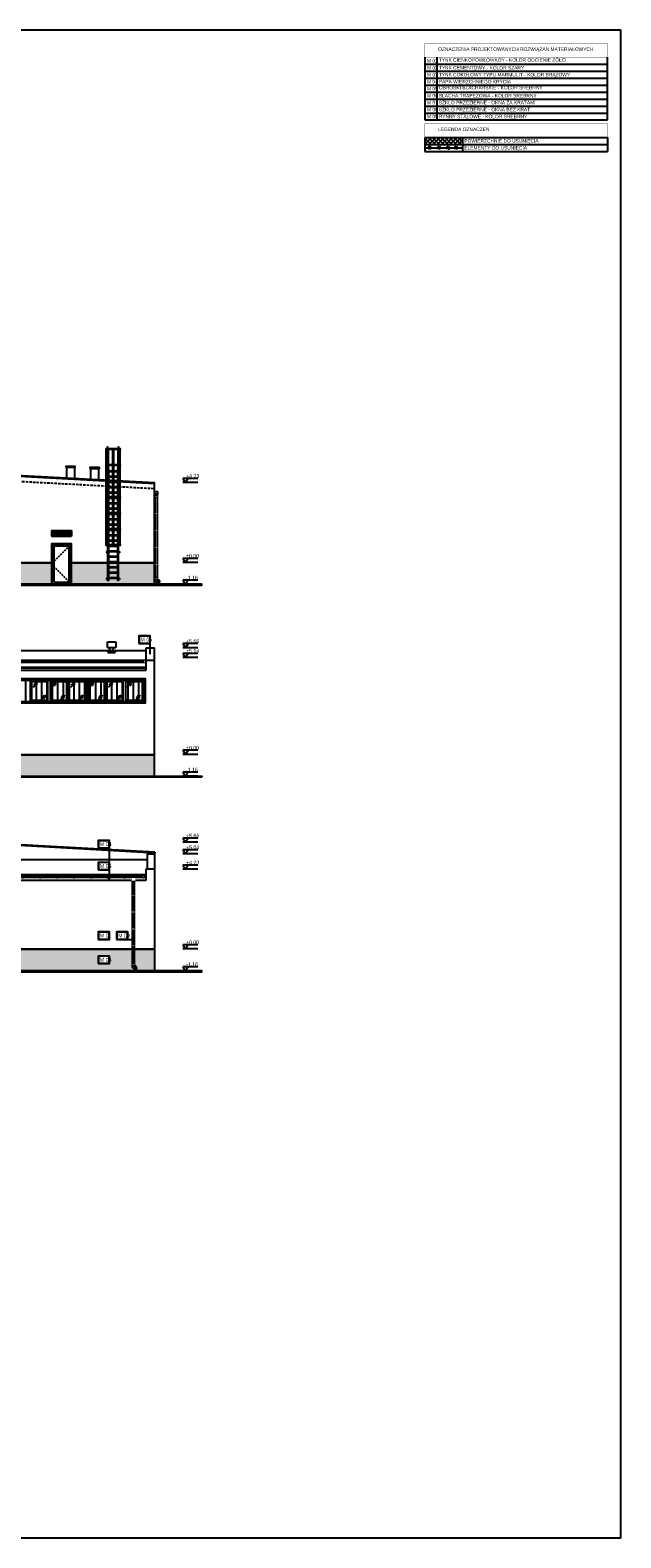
# Model space of a CAD drawing. Header units: millimetres. Extents: x 59331 to 112314, y -16110 to 34390.
# Tile 42 of 198: x 71698 to 74831, y -7610 to 390. Entities that reach past the tile are written whole.
import ezdxf

# ---------------------------------------------------------------- set-up
doc = ezdxf.new("R2010")
doc.units = ezdxf.units.MM
doc.set_wipeout_variables(frame=1)
doc.linetypes.add('DASHED', pattern=[0.75, 0.5, -0.25])
doc.linetypes.add('DASHEDX2', pattern=[38.1, 25.4, -12.7])
for name, color, linetype in [('_HSA_HATCH ELEWACJA', 8, 'Continuous'), ('_HSA_KOTY', 150, 'Continuous'), ('_HSA_OPIS', 43, 'Continuous'), ('_HSA_PRZERYWANE', 153, 'DASHEDX2'), ('_HSA_STOLARKA_ZEWNĘTRZNA', 132, 'Continuous'), ('_HSA_WIDOKOWE', 1, 'Continuous'), ('_HSA_WIDOKOWE_CIENKIE', 8, 'Continuous'), ('_HSA_ŚCIANY_CIENKIE', 2, 'Continuous'), ('_HSA_ŚCIANY_DZIAŁOWE', 6, 'Continuous'), ('_HSA_ŚCIANY_KONSTRUKCYJNE', 3, 'Continuous')]:
    doc.layers.add(name, color=color, linetype=linetype)
doc.layers.add('_HSA_POMOC', color=120, linetype='Continuous', plot=False)
doc.layers.add('_HSA_POMOC_GRAFICZNE', color=7, linetype='Continuous', plot=False)
doc.layers.add('_HSA_WYBURZENIA', color=7, linetype='Continuous', true_color=0xdd0303)
doc.layers.add('_HSA_WYBURZENIA_01', color=7, linetype='Continuous', true_color=0xdd0303)
doc.styles.add('Arial', font='Arial.ttf')
doc.styles.add('ARIAL_100', font='Arial.ttf', dxfattribs={"width": 0.8, "height": 20})

# ---------------------------------------------------------------- blocks, each defined once
blk = doc.blocks.new('A$C93c321e6')
blk.add_wipeout([(-106, 0), (-106, 30), (0, 30), (0, 0)])
at = {"layer": '_HSA_WIDOKOWE_CIENKIE', "transparency": 33554687}
h = blk.add_hatch(dxfattribs=at)
h.set_pattern_fill('ANSI31', color=256, angle=45)
h.set_pattern_definition([(90, (-53, 29), (-3.175, 0), [])])
h.paths.add_polyline_path([(-3, 29), (-103, 29), (-103, 1), (-3, 1)])
for p, q in [((-106, 30), (0, 30)), ((-106, 30), (-106, 0)), ((-106, 0), (0, 0)), ((-103, 29), (-3, 29)), ((-103, 29), (-103, 1)), ((-103, 1), (-3, 1)), ((-3, 29), (-3, 1)), ((0, 30), (0, 0))]:
    blk.add_line(p, q)
blk = doc.blocks.new('A$C985ee04f')
blk.add_wipeout([(-106, 0), (0, 0), (0, -215), (-106, -215)])
at = {"ltscale": 10}
for points in [[(-106, -215), (0, -215), (0, 0), (-106, 0)], [(-94, -203), (-12, -203), (-12, -12), (-94, -12)]]:
    blk.add_lwpolyline(points, close=True, dxfattribs=at)
at = {"linetype": 'DASHED', "ltscale": 20}
blk.add_lwpolyline([(0, 0), (-106, -107.5), (0, -215)], dxfattribs=at)
at = {"ltscale": 10}
blk.add_lwpolyline([(-103, -215), (-103, -3), (-3, -3), (-3, -215)], dxfattribs=at)
blk = doc.blocks.new('*U79')
h = blk.add_hatch(color=256)
h.dxf.hatch_style = 1
h.paths.add_polyline_path([(679, -128), (679, -68), (-70, -68), (-70, -128)])
h = blk.add_hatch(color=256)
h.dxf.hatch_style = 1
h.paths.add_polyline_path([(-57, -128), (-64, -128), (-64, -917), (-57, -917)])
h.paths.add_polyline_path([(22, -917), (52, -917), (52, -128), (22, -128)])
h.paths.add_polyline_path([(325, -128), (285, -128), (285, -917), (325, -917)])
h.paths.add_polyline_path([(558, -917), (588, -917), (588, -128), (558, -128)])
h.paths.add_polyline_path([(667, -917), (674, -917), (674, -128), (667, -128)])
h.paths.add_polyline_path([(-70, -917), (-70, -977), (679, -977), (679, -917)])
h = blk.add_hatch(color=256)
h.dxf.hatch_style = 1
h.paths.add_polyline_path([(-57, -977), (-64, -977), (-64, -1766), (-57, -1766)])
h.paths.add_polyline_path([(22, -1766), (52, -1766), (52, -977), (22, -977)])
h.paths.add_polyline_path([(325, -977), (285, -977), (285, -1766), (325, -1766)])
h.paths.add_polyline_path([(558, -1766), (588, -1766), (588, -977), (558, -977)])
h.paths.add_polyline_path([(667, -1766), (674, -1766), (674, -977), (667, -977)])
h.paths.add_polyline_path([(-70, -1766), (-70, -1826), (679, -1826), (679, -1766)])
h = blk.add_hatch(color=256)
h.dxf.hatch_style = 1
h.paths.add_polyline_path([(-57, -1826), (-64, -1826), (-64, -2615), (-57, -2615)])
h.paths.add_polyline_path([(22, -2615), (52, -2615), (52, -1826), (22, -1826)])
h.paths.add_polyline_path([(325, -1826), (285, -1826), (285, -2615), (325, -2615)])
h.paths.add_polyline_path([(558, -2615), (588, -2615), (588, -1826), (558, -1826)])
h.paths.add_polyline_path([(667, -2615), (674, -2615), (674, -1826), (667, -1826)])
h.paths.add_polyline_path([(-70, -2615), (-70, -2675), (679, -2675), (679, -2615)])
h = blk.add_hatch(color=256)
h.dxf.hatch_style = 1
h.paths.add_polyline_path([(-57, -2675), (-64, -2675), (-64, -3464), (-57, -3464)])
h.paths.add_polyline_path([(22, -3464), (52, -3464), (52, -2675), (22, -2675)])
h.paths.add_polyline_path([(325, -2675), (285, -2675), (285, -3464), (325, -3464)])
h.paths.add_polyline_path([(558, -3464), (588, -3464), (588, -2675), (558, -2675)])
h.paths.add_polyline_path([(667, -3464), (674, -3464), (674, -2675), (667, -2675)])
h.paths.add_polyline_path([(-70, -3464), (-70, -3524), (679, -3524), (679, -3464)])
h = blk.add_hatch(color=256)
h.dxf.hatch_style = 1
h.paths.add_polyline_path([(-57, -3524), (-64, -3524), (-64, -4313), (-57, -4313)])
h.paths.add_polyline_path([(22, -4313), (52, -4313), (52, -3524), (22, -3524)])
h.paths.add_polyline_path([(325, -3524), (285, -3524), (285, -4313), (325, -4313)])
h.paths.add_polyline_path([(558, -4313), (588, -4313), (588, -3524), (558, -3524)])
h.paths.add_polyline_path([(667, -4313), (674, -4313), (674, -3524), (667, -3524)])
h.paths.add_polyline_path([(-70, -4313), (-70, -4373), (679, -4373), (679, -4313)])
h = blk.add_hatch(color=256)
h.dxf.hatch_style = 1
h.paths.add_polyline_path([(-57, -4373), (-64, -4373), (-64, -5162), (-57, -5162)])
h.paths.add_polyline_path([(22, -5162), (52, -5162), (52, -4373), (22, -4373)])
h.paths.add_polyline_path([(325, -4373), (285, -4373), (285, -5162), (325, -5162)])
h.paths.add_polyline_path([(558, -5162), (588, -5162), (588, -4373), (558, -4373)])
h.paths.add_polyline_path([(667, -5162), (674, -5162), (674, -4373), (667, -4373)])
h.paths.add_polyline_path([(-70, -5162), (-70, -5222), (679, -5222), (679, -5162)])
for points in [[(-70, -68), (679, -68), (679, -128), (-70, -128)], [(-64, -128), (-57, -128), (-57, -917), (-64, -917)], [(22, -128), (52, -128), (52, -917), (22, -917)], [(285, -128), (325, -128), (325, -917), (285, -917)], [(588, -128), (558, -128), (558, -917), (588, -917)], [(674, -128), (667, -128), (667, -917), (674, -917)], [(-70, -917), (679, -917), (679, -977), (-70, -977)], [(-64, -977), (-57, -977), (-57, -1766), (-64, -1766)], [(22, -977), (52, -977), (52, -1766), (22, -1766)], [(285, -977), (325, -977), (325, -1766), (285, -1766)], [(588, -977), (558, -977), (558, -1766), (588, -1766)], [(674, -977), (667, -977), (667, -1766), (674, -1766)], [(-70, -1766), (679, -1766), (679, -1826), (-70, -1826)], [(-64, -1826), (-57, -1826), (-57, -2615), (-64, -2615)], [(22, -1826), (52, -1826), (52, -2615), (22, -2615)], [(285, -1826), (325, -1826), (325, -2615), (285, -2615)], [(588, -1826), (558, -1826), (558, -2615), (588, -2615)], [(674, -1826), (667, -1826), (667, -2615), (674, -2615)], [(-70, -2615), (679, -2615), (679, -2675), (-70, -2675)], [(-64, -2675), (-57, -2675), (-57, -3464), (-64, -3464)], [(22, -2675), (52, -2675), (52, -3464), (22, -3464)], [(285, -2675), (325, -2675), (325, -3464), (285, -3464)], [(588, -2675), (558, -2675), (558, -3464), (588, -3464)], [(674, -2675), (667, -2675), (667, -3464), (674, -3464)], [(-70, -3464), (679, -3464), (679, -3524), (-70, -3524)], [(-64, -3524), (-57, -3524), (-57, -4313), (-64, -4313)], [(22, -3524), (52, -3524), (52, -4313), (22, -4313)], [(285, -3524), (325, -3524), (325, -4313), (285, -4313)], [(588, -3524), (558, -3524), (558, -4313), (588, -4313)], [(674, -3524), (667, -3524), (667, -4313), (674, -4313)], [(-70, -4313), (679, -4313), (679, -4373), (-70, -4373)], [(-64, -4373), (-57, -4373), (-57, -5162), (-64, -5162)], [(22, -4373), (52, -4373), (52, -5162), (22, -5162)], [(285, -4373), (325, -4373), (325, -5162), (285, -5162)], [(588, -4373), (558, -4373), (558, -5162), (588, -5162)], [(674, -4373), (667, -4373), (667, -5162), (674, -5162)], [(-70, -5162), (679, -5162), (679, -5222), (-70, -5222)]]:
    blk.add_lwpolyline(points, close=True)
blk = doc.blocks.new('*U81')
for p, q in [((-250, 0), (250, 0)), ((-275, -316), (-345, -316)), ((-345, -316), (-345, -376)), ((-345, -376), (-275, -376)), ((-250, -28), (250, -28)), ((-250, -283), (250, -283)), ((-250, -311), (250, -311)), ((-250, -566), (250, -566)), ((-250, -594), (250, -594)), ((275, -316), (345, -316)), ((345, -376), (275, -376)), ((345, -316), (345, -376)), ((-250, -849), (250, -849)), ((-250, -877), (250, -877)), ((-250, -1132), (250, -1132)), ((-250, -1160), (250, -1160)), ((-250, -1415), (250, -1415)), ((-250, -1443), (250, -1443)), ((-345, -2297), (-345, -2357)), ((-275, -2297), (-345, -2297)), ((-345, -2357), (-275, -2357)), ((-250, -1698), (250, -1698)), ((-250, -1726), (250, -1726)), ((-250, -1981), (250, -1981)), ((-250, -2009), (250, -2009)), ((-250, -2264), (250, -2264)), ((-250, -2292), (250, -2292)), ((275, -2297), (345, -2297)), ((345, -2357), (275, -2357)), ((345, -2297), (345, -2357)), ((-250, -2547), (250, -2547)), ((-250, -2575), (250, -2575)), ((-250, -2830), (250, -2830)), ((-250, -2858), (250, -2858)), ((-250, -3113), (250, -3113)), ((-250, -3141), (250, -3141)), ((-250, -3396), (250, -3396)), ((-250, -3424), (250, -3424)), ((-250, -3679), (250, -3679)), ((-250, -3707), (250, -3707)), ((-250, -3962), (250, -3962)), ((-250, -3990), (250, -3990)), ((-345, -4278), (-345, -4338)), ((-275, -4278), (-345, -4278)), ((-345, -4338), (-275, -4338)), ((-250, -4245), (250, -4245)), ((-250, -4273), (250, -4273)), ((-250, -4528), (250, -4528)), ((-250, -4556), (250, -4556)), ((275, -4278), (345, -4278)), ((345, -4338), (275, -4338)), ((345, -4278), (345, -4338)), ((-250, -4811), (250, -4811)), ((-250, -4839), (250, -4839)), ((-250, -5094), (250, -5094)), ((-250, -5122), (250, -5122)), ((-250, -5377), (250, -5377)), ((-250, -5405), (250, -5405)), ((-275, -5693), (-345, -5693)), ((-345, -5693), (-345, -5753)), ((-345, -5753), (-275, -5753)), ((-250, -5660), (250, -5660)), ((-250, -5660), (250, -5660)), ((-250, -5688), (250, -5688)), ((-250, -5688), (250, -5688)), ((275, -5693), (345, -5693)), ((345, -5753), (275, -5753)), ((345, -5693), (345, -5753))]:
    blk.add_line(p, q)
for points in [[(-305, -580), (-280, -580), (-280, 1260), (-305, 1260)], [(280, -580), (305, -580), (305, 1260), (280, 1260)], [(-275, 128), (-250, 128), (-250, -5816), (-275, -5816)], [(250, 128), (275, 128), (275, -5816), (250, -5816)]]:
    blk.add_lwpolyline(points, close=True)
for centre in [(-315, -346), (315, -346), (-315, -2327), (315, -2327), (-315, -4308), (315, -4308), (-315, -5723), (315, -5723)]:
    blk.add_circle(centre, 7)
blk = doc.blocks.new('KOTA')
for p in [(-28, 43), (28, 43)]:
    blk.add_line(p, (0, 0))
blk.add_lwpolyline([(132, 43), (-28, 43)])
at = {"style": 'Arial', "width": 0.8}
blk.add_attdef('0000', (5, 50), '', height=40, dxfattribs=at)
blk = doc.blocks.new('A$C52f48a95')
blk.add_wipeout([(9360, 115), (9360, 0), (9660, 0), (9660, 115)])
at = {"ltscale": 10}
blk.add_lwpolyline([(9360, 115), (9660, 115), (9660, 0), (9360, 0)], close=True, dxfattribs=at)
blk.add_wipeout([(9660, 115), (9660, 0), (9960, 0), (9960, 115)])
for p, q in [((9753, 7), (9753, 108)), ((9767, 7), (9767, 108)), ((9853, 7), (9853, 108)), ((9867, 7), (9867, 108))]:
    blk.add_line(p, q)
blk.add_lwpolyline([(9660, 115), (9960, 115), (9960, 0), (9660, 0)], close=True, dxfattribs=at)
for points in [[(9753, 7), (9667, 7), (9667, 108), (9753, 108)], [(9767, 108), (9853, 108)], [(9867, 108), (9953, 108), (9953, 7), (9867, 7)], [(9853, 7), (9767, 7)]]:
    blk.add_lwpolyline(points, dxfattribs=at)
at = {"layer": '_HSA_WIDOKOWE_CIENKIE', "color": 9}
for points in [[(9673.9, 77.5), (9696.7, 102.7)], [(9678.3, 90.2), (9689, 101.1)], [(9686.7, 84), (9697.4, 94.9)], [(9773.9, 77.5), (9796.7, 102.7)], [(9778.3, 90.2), (9789, 101.1)], [(9786.7, 84), (9797.4, 94.9)], [(9873.9, 77.5), (9896.7, 102.7)], [(9878.3, 90.2), (9889, 101.1)], [(9886.7, 84), (9897.4, 94.9)], [(9719, 10.8), (9741.9, 36)], [(9723.5, 23.5), (9734.2, 34.4)], [(9731.9, 17.3), (9742.6, 28.2)], [(9819, 10.8), (9841.9, 36)], [(9823.5, 23.5), (9834.2, 34.4)], [(9831.9, 17.3), (9842.6, 28.2)], [(9919, 10.8), (9941.9, 36)], [(9923.5, 23.5), (9934.2, 34.4)], [(9931.9, 17.3), (9942.6, 28.2)]]:
    blk.add_lwpolyline(points, dxfattribs=at)
blk.add_wipeout([(9960, 115), (9960, 0), (10260, 0), (10260, 115)])
for p, q in [((10053, 7), (10053, 108)), ((10067, 7), (10067, 108)), ((10153, 7), (10153, 108)), ((10167, 7), (10167, 108))]:
    blk.add_line(p, q)
at = {"ltscale": 10}
blk.add_lwpolyline([(9960, 115), (10260, 115), (10260, 0), (9960, 0)], close=True, dxfattribs=at)
for points in [[(10053, 7), (9967, 7), (9967, 108), (10053, 108)], [(10067, 108), (10153, 108)], [(10167, 108), (10253, 108), (10253, 7), (10167, 7)], [(10153, 7), (10067, 7)]]:
    blk.add_lwpolyline(points, dxfattribs=at)
at = {"layer": '_HSA_WIDOKOWE_CIENKIE', "color": 9}
for points in [[(9973.9, 77.5), (9996.7, 102.7)], [(9978.3, 90.2), (9989, 101.1)], [(9986.7, 84), (9997.4, 94.9)], [(10073.9, 77.5), (10096.7, 102.7)], [(10078.3, 90.2), (10089, 101.1)], [(10086.7, 84), (10097.4, 94.9)], [(10173.9, 77.5), (10196.7, 102.7)], [(10178.3, 90.2), (10189, 101.1)], [(10186.7, 84), (10197.4, 94.9)], [(10019, 10.8), (10041.9, 36)], [(10023.5, 23.5), (10034.2, 34.4)], [(10031.9, 17.3), (10042.6, 28.2)], [(10119, 10.8), (10141.9, 36)], [(10123.5, 23.5), (10134.2, 34.4)], [(10131.9, 17.3), (10142.6, 28.2)], [(10219, 10.8), (10241.9, 36)], [(10223.5, 23.5), (10234.2, 34.4)], [(10231.9, 17.3), (10242.6, 28.2)]]:
    blk.add_lwpolyline(points, dxfattribs=at)
blk = doc.blocks.new('*U61')
blk.add_wipeout([(0, 8.5), (0, 0), (10264, 0), (10264, 8.5)])
for p, q in [((10264, 8.5), (0, 8.5)), ((10264, 0), (0, 0))]:
    blk.add_line(p, q)
blk.add_lwpolyline([(9.5, -1), (11.5, -1), (11.5, 8.5), (9.5, 8.5)], close=True)
for points in [[(9.5, -1), (11.5, -1), (11.5, 8.5), (9.5, 8.5)], [(99.5, -1), (101.5, -1), (101.5, 8.5), (99.5, 8.5)], [(189.5, -1), (191.5, -1), (191.5, 8.5), (189.5, 8.5)], [(279.5, -1), (281.5, -1), (281.5, 8.5), (279.5, 8.5)], [(369.5, -1), (371.5, -1), (371.5, 8.5), (369.5, 8.5)], [(459.5, -1), (461.5, -1), (461.5, 8.5), (459.5, 8.5)], [(549.5, -1), (551.5, -1), (551.5, 8.5), (549.5, 8.5)]]:
    blk.add_wipeout(points)
blk.add_line((0, 0), (0, 8.5))
for points in [[(99.5, -1), (101.5, -1), (101.5, 8.5), (99.5, 8.5)], [(189.5, -1), (191.5, -1), (191.5, 8.5), (189.5, 8.5)], [(279.5, -1), (281.5, -1), (281.5, 8.5), (279.5, 8.5)], [(369.5, -1), (371.5, -1), (371.5, 8.5), (369.5, 8.5)], [(459.5, -1), (461.5, -1), (461.5, 8.5), (459.5, 8.5)], [(549.5, -1), (551.5, -1), (551.5, 8.5), (549.5, 8.5)]]:
    blk.add_lwpolyline(points, close=True)
blk = doc.blocks.new('A$C312354d3')
at = {"transparency": 33554687}
h = blk.add_hatch(dxfattribs=at)
h.set_pattern_fill('ANSI31', color=256, scale=9, angle=45)
h.set_pattern_definition([(90, (5123, -131), (-28.575, 0), [])])
h.paths.add_polyline_path([(3, -3), (10273, -3), (10273, -128), (3, -128)])
for points in [[(0, 0), (10276, 0), (10276, -131), (0, -131)], [(3, -3), (10273, -3), (10273, -128), (3, -128)]]:
    blk.add_lwpolyline(points, close=True)
blk = doc.blocks.new('A$Ce0e96bf1')
blk.add_wipeout([(-40, 0), (0, 0), (0, 5), (-7, 5), (-7, 5.2), (-7, 5.6), (-7.1, 6), (-7.2, 6.3), (-7.3, 6.7), (-7.5, 7.3), (-7.7, 7.6), (-8, 8), (-8.2, 8.3), (-8.5, 8.5), (-8.7, 8.8), (-9, 9), (-9.3, 9.2), (-9.6, 9.4), (-9.9, 9.6), (-10.3, 9.7), (-10.7, 9.8), (-11.1, 9.9), (-11.3, 10), (-11.6, 10), (-12, 10), (-10, 27), (2, 27), (2, 57), (-42, 57), (-42, 27), (-30, 27), (-28, 10), (-28.2, 10), (-28.9, 9.9), (-29.1, 9.9), (-29.5, 9.8), (-29.8, 9.7), (-30.1, 9.5), (-30.4, 9.4), (-30.9, 9.1), (-31.1, 8.9), (-31.6, 8.4), (-31.8, 8.3), (-32, 8), (-32.2, 7.8), (-32.4, 7.5), (-32.5, 7.2), (-32.6, 7), (-32.7, 6.7), (-32.8, 6.4), (-32.9, 6), (-32.9, 5.8), (-33, 5.5), (-33, 5.3), (-33, 5), (-40, 5)])
for p, q in [((-42, 57), (2, 57)), ((-42, 27), (-42, 57)), ((-42, 27), (2, 27)), ((-40, 5), (0, 5)), ((-40, 5), (-40, 0)), ((-40, 0), (0, 0)), ((-31.5, 10), (-8.5, 10)), ((-28, 10), (-30, 27)), ((-12, 10), (-10, 27)), ((0, 5), (0, 0)), ((2, 57), (2, 27))]:
    blk.add_line(p, q)
for centre, start, end in [((-28, 5), 90, 180), ((-12, 5), 0, 90)]:
    blk.add_arc(centre, 5, start, end)
blk = doc.blocks.new('*U343')
blk.add_wipeout([(0, 8.5), (0, 0), (3631.3, 0), (3631.3, 8.5)])
for p, q in [((3631.3, 8.5), (0, 8.5)), ((3631.3, 0), (0, 0)), ((3631.3, 8.5), (3631.3, 0))]:
    blk.add_line(p, q)
for points in [[(9.5, -1), (11.5, -1), (11.5, 8.5), (9.5, 8.5)], [(3621.9, -1), (3619.9, -1), (3619.9, 8.5), (3621.9, 8.5)]]:
    blk.add_lwpolyline(points, close=True)
for points in [[(9.5, -1), (11.5, -1), (11.5, 8.5), (9.5, 8.5)], [(99.5, -1), (101.5, -1), (101.5, 8.5), (99.5, 8.5)], [(189.5, -1), (191.5, -1), (191.5, 8.5), (189.5, 8.5)], [(279.5, -1), (281.5, -1), (281.5, 8.5), (279.5, 8.5)], [(369.5, -1), (371.5, -1), (371.5, 8.5), (369.5, 8.5)], [(459.5, -1), (461.5, -1), (461.5, 8.5), (459.5, 8.5)], [(549.5, -1), (551.5, -1), (551.5, 8.5), (549.5, 8.5)], [(639.5, -1), (641.5, -1), (641.5, 8.5), (639.5, 8.5)], [(729.5, -1), (731.5, -1), (731.5, 8.5), (729.5, 8.5)], [(819.5, -1), (821.5, -1), (821.5, 8.5), (819.5, 8.5)], [(909.5, -1), (911.5, -1), (911.5, 8.5), (909.5, 8.5)], [(999.5, -1), (1001.5, -1), (1001.5, 8.5), (999.5, 8.5)], [(1089.5, -1), (1091.5, -1), (1091.5, 8.5), (1089.5, 8.5)], [(1179.5, -1), (1181.5, -1), (1181.5, 8.5), (1179.5, 8.5)], [(1269.5, -1), (1271.5, -1), (1271.5, 8.5), (1269.5, 8.5)], [(1359.5, -1), (1361.5, -1), (1361.5, 8.5), (1359.5, 8.5)], [(1449.5, -1), (1451.5, -1), (1451.5, 8.5), (1449.5, 8.5)], [(1539.5, -1), (1541.5, -1), (1541.5, 8.5), (1539.5, 8.5)], [(1629.5, -1), (1631.5, -1), (1631.5, 8.5), (1629.5, 8.5)], [(1719.5, -1), (1721.5, -1), (1721.5, 8.5), (1719.5, 8.5)], [(1809.5, -1), (1811.5, -1), (1811.5, 8.5), (1809.5, 8.5)], [(1899.5, -1), (1901.5, -1), (1901.5, 8.5), (1899.5, 8.5)], [(1989.5, -1), (1991.5, -1), (1991.5, 8.5), (1989.5, 8.5)], [(2079.5, -1), (2081.5, -1), (2081.5, 8.5), (2079.5, 8.5)], [(2169.5, -1), (2171.5, -1), (2171.5, 8.5), (2169.5, 8.5)], [(2259.5, -1), (2261.5, -1), (2261.5, 8.5), (2259.5, 8.5)], [(2349.5, -1), (2351.5, -1), (2351.5, 8.5), (2349.5, 8.5)], [(2439.5, -1), (2441.5, -1), (2441.5, 8.5), (2439.5, 8.5)], [(2529.5, -1), (2531.5, -1), (2531.5, 8.5), (2529.5, 8.5)], [(2619.5, -1), (2621.5, -1), (2621.5, 8.5), (2619.5, 8.5)], [(2709.5, -1), (2711.5, -1), (2711.5, 8.5), (2709.5, 8.5)], [(2799.5, -1), (2801.5, -1), (2801.5, 8.5), (2799.5, 8.5)], [(2889.5, -1), (2891.5, -1), (2891.5, 8.5), (2889.5, 8.5)], [(2979.5, -1), (2981.5, -1), (2981.5, 8.5), (2979.5, 8.5)], [(3069.5, -1), (3071.5, -1), (3071.5, 8.5), (3069.5, 8.5)], [(3159.5, -1), (3161.5, -1), (3161.5, 8.5), (3159.5, 8.5)], [(3249.5, -1), (3251.5, -1), (3251.5, 8.5), (3249.5, 8.5)], [(3339.5, -1), (3341.5, -1), (3341.5, 8.5), (3339.5, 8.5)], [(3429.5, -1), (3431.5, -1), (3431.5, 8.5), (3429.5, 8.5)], [(3519.5, -1), (3521.5, -1), (3521.5, 8.5), (3519.5, 8.5)], [(3621.9, -1), (3619.9, -1), (3619.9, 8.5), (3621.9, 8.5)]]:
    blk.add_wipeout(points)
blk.add_line((0, 0), (0, 8.5))
for points in [[(99.5, -1), (101.5, -1), (101.5, 8.5), (99.5, 8.5)], [(189.5, -1), (191.5, -1), (191.5, 8.5), (189.5, 8.5)], [(279.5, -1), (281.5, -1), (281.5, 8.5), (279.5, 8.5)], [(369.5, -1), (371.5, -1), (371.5, 8.5), (369.5, 8.5)], [(459.5, -1), (461.5, -1), (461.5, 8.5), (459.5, 8.5)], [(549.5, -1), (551.5, -1), (551.5, 8.5), (549.5, 8.5)], [(639.5, -1), (641.5, -1), (641.5, 8.5), (639.5, 8.5)], [(729.5, -1), (731.5, -1), (731.5, 8.5), (729.5, 8.5)], [(819.5, -1), (821.5, -1), (821.5, 8.5), (819.5, 8.5)], [(909.5, -1), (911.5, -1), (911.5, 8.5), (909.5, 8.5)], [(999.5, -1), (1001.5, -1), (1001.5, 8.5), (999.5, 8.5)], [(1089.5, -1), (1091.5, -1), (1091.5, 8.5), (1089.5, 8.5)], [(1179.5, -1), (1181.5, -1), (1181.5, 8.5), (1179.5, 8.5)], [(1269.5, -1), (1271.5, -1), (1271.5, 8.5), (1269.5, 8.5)], [(1359.5, -1), (1361.5, -1), (1361.5, 8.5), (1359.5, 8.5)], [(1449.5, -1), (1451.5, -1), (1451.5, 8.5), (1449.5, 8.5)], [(1539.5, -1), (1541.5, -1), (1541.5, 8.5), (1539.5, 8.5)], [(1629.5, -1), (1631.5, -1), (1631.5, 8.5), (1629.5, 8.5)], [(1719.5, -1), (1721.5, -1), (1721.5, 8.5), (1719.5, 8.5)], [(1809.5, -1), (1811.5, -1), (1811.5, 8.5), (1809.5, 8.5)], [(1899.5, -1), (1901.5, -1), (1901.5, 8.5), (1899.5, 8.5)], [(1989.5, -1), (1991.5, -1), (1991.5, 8.5), (1989.5, 8.5)], [(2079.5, -1), (2081.5, -1), (2081.5, 8.5), (2079.5, 8.5)], [(2169.5, -1), (2171.5, -1), (2171.5, 8.5), (2169.5, 8.5)], [(2259.5, -1), (2261.5, -1), (2261.5, 8.5), (2259.5, 8.5)], [(2349.5, -1), (2351.5, -1), (2351.5, 8.5), (2349.5, 8.5)], [(2439.5, -1), (2441.5, -1), (2441.5, 8.5), (2439.5, 8.5)], [(2529.5, -1), (2531.5, -1), (2531.5, 8.5), (2529.5, 8.5)], [(2619.5, -1), (2621.5, -1), (2621.5, 8.5), (2619.5, 8.5)], [(2709.5, -1), (2711.5, -1), (2711.5, 8.5), (2709.5, 8.5)], [(2799.5, -1), (2801.5, -1), (2801.5, 8.5), (2799.5, 8.5)], [(2889.5, -1), (2891.5, -1), (2891.5, 8.5), (2889.5, 8.5)], [(2979.5, -1), (2981.5, -1), (2981.5, 8.5), (2979.5, 8.5)], [(3069.5, -1), (3071.5, -1), (3071.5, 8.5), (3069.5, 8.5)], [(3159.5, -1), (3161.5, -1), (3161.5, 8.5), (3159.5, 8.5)], [(3249.5, -1), (3251.5, -1), (3251.5, 8.5), (3249.5, 8.5)], [(3339.5, -1), (3341.5, -1), (3341.5, 8.5), (3339.5, 8.5)], [(3429.5, -1), (3431.5, -1), (3431.5, 8.5), (3429.5, 8.5)], [(3519.5, -1), (3521.5, -1), (3521.5, 8.5), (3519.5, 8.5)]]:
    blk.add_lwpolyline(points, close=True)
blk = doc.blocks.new('*U348')
blk.add_wipeout([(-6, 0), (6, 0), (6, -482.1), (6, -482.5), (5.9, -482.9), (5.9, -483.3), (5.8, -483.7), (5.7, -484.1), (5.5, -484.5), (5.3, -485), (5.1, -485.3), (4.9, -485.6), (4.6, -486), (4.4, -486.2), (4, -486.6), (3.7, -486.8), (3.4, -487.1), (3.1, -487.3), (2.7, -487.5), (2.6, -487.6), (-9.5, -493.2), (-9.8, -493.4), (-10.3, -493.5), (-10.7, -493.7), (-11.2, -493.7), (-11.6, -493.8), (-12.1, -493.8), (-12.6, -493.8), (-13, -493.8), (-13.6, -493.6), (-13.9, -493.5), (-14.2, -493.4), (-14.7, -493.2), (-14.9, -493.1), (-15.2, -492.9), (-15.6, -492.7), (-15.8, -492.5), (-16.1, -492.3), (-16.3, -492.1), (-16.6, -491.8), (-16.8, -491.5), (-17.1, -491.2), (-17.3, -490.8), (-17.4, -490.5), (-17.6, -490.2), (-17.7, -489.9), (-17.8, -489.6), (-17.9, -489.3), (-18, -488.9), (-18.1, -488.6), (-18.1, -488.2), (-18.1, -487.8), (-18.1, -487.6), (-18.1, -487.2), (-18, -486.8), (-18, -486.5), (-17.8, -486.1), (-17.7, -485.8), (-17.6, -485.4), (-17.5, -485.2), (-17.3, -484.8), (-17, -484.4), (-16.9, -484.2), (-16.6, -483.9), (-16.4, -483.7), (-16.1, -483.4), (-16, -483.2), (-15.8, -483.1), (-15.5, -482.9), (-15.2, -482.7), (-15.1, -482.6), (-14.9, -482.5), (-14.9, -482.5), (-6, -478.3)])
for p, q in [((-6, 0), (6, 0)), ((6, -482.1), (6, 0)), ((-6, -478.3), (-6, 0)), ((-14.7, -482.4), (-2.6, -476.7)), ((2.6, -487.6), (-9.5, -493.2))]:
    blk.add_line(p, q)
for points in [[(-7, -10), (7, -10), (7, -12), (-7, -12)], [(-7, -469.1), (7, -469.1), (7, -471.1), (-7, -471.1)]]:
    blk.add_lwpolyline(points, close=True)
blk.add_circle((-12.1, -487.8), 6)
blk.add_arc((0, -482.1), 6, 295.18782, 115.18782)
at = {"layer": '_HSA_POMOC'}
for p, q in [((-12.6, -502.8), (-11.6, -502.8)), ((-12.1, -502.3), (-12.1, -503.3))]:
    blk.add_line(p, q, dxfattribs=at)
for points in [[(-7, -12), (-7, -10), (7, -10), (7, -12)], [(-7, -102), (-7, -100), (7, -100), (7, -102)], [(-7, -192), (-7, -190), (7, -190), (7, -192)], [(-7, -282), (-7, -280), (7, -280), (7, -282)], [(-7, -372), (-7, -370), (7, -370), (7, -372)], [(-7, -471.1), (-7, -469.1), (7, -469.1), (7, -471.1)]]:
    blk.add_wipeout(points)
blk = doc.blocks.new('*U353')
blk.add_wipeout([(-6, 0), (6, 0), (6, -457.6), (6, -458), (5.9, -458.4), (5.9, -458.8), (5.8, -459.2), (5.7, -459.6), (5.5, -460), (5.3, -460.5), (5.1, -460.8), (4.9, -461.1), (4.6, -461.5), (4.4, -461.7), (4, -462.1), (3.7, -462.3), (3.4, -462.6), (3.1, -462.8), (2.7, -463), (2.6, -463.1), (-9.5, -468.7), (-9.8, -468.9), (-10.3, -469), (-10.7, -469.2), (-11.2, -469.2), (-11.6, -469.3), (-12.1, -469.3), (-12.6, -469.3), (-13, -469.3), (-13.6, -469.1), (-13.9, -469), (-14.2, -468.9), (-14.7, -468.7), (-14.9, -468.6), (-15.2, -468.4), (-15.6, -468.2), (-15.8, -468), (-16.1, -467.8), (-16.3, -467.6), (-16.6, -467.3), (-16.8, -467), (-17.1, -466.7), (-17.3, -466.3), (-17.4, -466), (-17.6, -465.7), (-17.7, -465.4), (-17.8, -465.1), (-17.9, -464.8), (-18, -464.4), (-18.1, -464.1), (-18.1, -463.7), (-18.1, -463.3), (-18.1, -463.1), (-18.1, -462.7), (-18, -462.3), (-18, -462), (-17.8, -461.6), (-17.7, -461.3), (-17.6, -460.9), (-17.5, -460.7), (-17.3, -460.3), (-17, -459.9), (-16.9, -459.7), (-16.6, -459.4), (-16.4, -459.2), (-16.1, -458.9), (-16, -458.7), (-15.8, -458.6), (-15.5, -458.4), (-15.2, -458.2), (-15.1, -458.1), (-14.9, -458), (-14.9, -458), (-6, -453.8)])
for p, q in [((-6, 0), (6, 0)), ((6, -457.6), (6, 0)), ((-6, -453.8), (-6, 0)), ((-14.7, -457.9), (-2.6, -452.2)), ((2.6, -463.1), (-9.5, -468.7))]:
    blk.add_line(p, q)
for points in [[(-7, -10), (7, -10), (7, -12), (-7, -12)], [(-7, -444.6), (7, -444.6), (7, -446.6), (-7, -446.6)]]:
    blk.add_lwpolyline(points, close=True)
blk.add_circle((-12.1, -463.3), 6)
blk.add_arc((0, -457.6), 6, 295.18782, 115.18782)
at = {"layer": '_HSA_POMOC'}
for p, q in [((-12.6, -478.3), (-11.6, -478.3)), ((-12.1, -477.8), (-12.1, -478.8))]:
    blk.add_line(p, q, dxfattribs=at)
for points in [[(-7, -12), (-7, -10), (7, -10), (7, -12)], [(-7, -102), (-7, -100), (7, -100), (7, -102)], [(-7, -192), (-7, -190), (7, -190), (7, -192)], [(-7, -282), (-7, -280), (7, -280), (7, -282)], [(-7, -372), (-7, -370), (7, -370), (7, -372)], [(-7, -446.6), (-7, -444.6), (7, -444.6), (7, -446.6)]]:
    blk.add_wipeout(points)
blk = doc.blocks.new('A$C43494AD3')
blk.add_wipeout([(-70, 40), (-70, 0), (-10, 0), (-10, 40)])
for points in [[(-70, 40), (-10, 40), (-10, 0), (-70, 0)], [(-68.5, 38.5), (-11.5, 38.5), (-11.5, 1.5), (-68.5, 1.5)]]:
    blk.add_lwpolyline(points, close=True)
at = {"style": 'ARIAL_100', "width": 0.8}
blk.add_attdef('M_01', (-61.7, 9.7), '', height=20, dxfattribs=at)
blk = doc.blocks.new('WYBURZENIA')
at = {"linetype": 'Continuous', "ltscale": 400}
for p, q in [((32.4, -19.9), (29.5, -21)), ((31.5, -21.9), (30.4, -19))]:
    blk.add_line(p, q, dxfattribs=at)

msp = doc.modelspace()

# ---------------------------------------------------------------- hatches: boundary and pattern name
at = {"layer": '_HSA_HATCH ELEWACJA', "true_color": 0x946229}
h = msp.add_hatch(color=37, dxfattribs=at)
h.dxf.hatch_style = 1
h.paths.add_polyline_path([(70739.33, -2435.69), (72358.19, -2435.69), (72358.19, -2549.61), (70739.33, -2549.61)])
h = msp.add_hatch(color=37, dxfattribs=at)
h.dxf.hatch_style = 1
h.paths.add_polyline_path([(72358.19, -3454.26), (60431.33, -3454.26), (60431.33, -3568.19), (72358.19, -3568.19)])
h = msp.add_hatch(color=37, dxfattribs=at)
h.dxf.hatch_style = 1
h.paths.add_polyline_path([(68632.08, -4486.64), (72358.19, -4486.64), (72358.19, -4600.56), (68632.08, -4600.56)])
at = {"layer": '_HSA_WIDOKOWE', "ltscale": 10}
h = msp.add_hatch(color=256, dxfattribs=at)
h.dxf.hatch_style = 1
h.paths.add_polyline_path([(72608.19, -3568.26), (72608.19, -3573.26), (60181.33, -3573.26), (60181.33, -3568.26)])
h = msp.add_hatch(color=256, dxfattribs=at)
h.dxf.hatch_style = 1
h.paths.add_polyline_path([(68382.08, -4600.64), (68382.08, -4605.64), (72608.19, -4605.64), (72608.19, -4600.64)])
at = {"layer": '_HSA_WYBURZENIA'}
h = msp.add_hatch(dxfattribs=at)
h.set_pattern_fill('ANSI37', color=256, scale=5, angle=-90)
h.set_pattern_definition([(315, (66466.117, 5818.658), (11.22532, 11.22532), []), (45, (66466.117, 5818.658), (-11.22532, 11.22532), [])])
h.paths.add_polyline_path([(73991.33, -178.66), (73791.33, -178.66), (73791.33, -215.63), (73991.33, -215.63)])

# ---------------------------------------------------------------- linework, layer by layer
at = {"layer": '_HSA_KOTY'}
for p, q in [((72587.99, -2010.6), (72508.19, -2010.6)), ((72587.99, -2433.69), (72508.19, -2433.69)), ((72587.99, -2549.69), (72508.19, -2549.69)), ((72587.99, -2886.19), (72508.19, -2886.19)), ((72587.99, -2938.23), (72508.19, -2938.23)), ((72587.99, -3452.26), (72508.19, -3452.26)), ((72587.99, -3568.26), (72508.19, -3568.26)), ((72587.99, -3918.56), (72508.19, -3918.56)), ((72587.99, -3980.41), (72508.19, -3980.41)), ((72587.99, -4061.55), (72508.19, -4061.55)), ((72587.99, -4484.64), (72508.19, -4484.64)), ((72587.99, -4600.64), (72508.19, -4600.64))]:
    msp.add_line(p, q, dxfattribs=at)
at = {"layer": '_HSA_OPIS'}
for p, q in [((73791.33, 246.53), (73791.33, -86.23)), ((73856.03, 246.53), (73856.03, -86.23)), ((74761.33, -86.23), (74761.33, 246.53)), ((73791.33, 209.56), (74761.33, 209.56)), ((73791.33, 209.56), (74761.33, 209.56)), ((73791.33, 172.58), (74761.33, 172.58)), ((73791.33, 135.61), (74761.33, 135.61)), ((73791.33, 98.64), (74761.33, 98.64)), ((73791.33, 61.67), (74761.33, 61.67)), ((73791.33, 24.69), (74761.33, 24.69)), ((73791.33, -12.28), (74761.33, -12.28)), ((73791.33, -49.25), (74761.33, -49.25)), ((73791.33, -86.23), (74761.33, -86.23)), ((73791.33, -178.66), (74761.33, -178.66)), ((73791.33, -178.66), (73791.33, -252.61)), ((73791.33, -215.63), (74761.33, -215.63)), ((73796.95, -233.65), (73988.09, -233.65)), ((73991.33, -178.66), (73991.33, -252.61)), ((74761.33, -178.66), (74761.33, -252.61)), ((73791.33, -252.61), (74761.33, -252.61))]:
    msp.add_line(p, q, dxfattribs=at)
at = {"layer": '_HSA_OPIS', "const_width": 1.85}
for points in [[(73791.33, 320.48), (74761.33, 320.48), (74761.33, 246.53), (73791.33, 246.53)], [(73791.33, -104.71), (74761.33, -104.71), (74761.33, -178.66), (73791.33, -178.66)]]:
    msp.add_lwpolyline(points, close=True, dxfattribs=at)
at = {"layer": '_HSA_POMOC'}
for p, q in [((60431.33, -2433.69), (72358.19, -2433.69)), ((60431.33, -3452.26), (72358.19, -3452.26)), ((68632.08, -4484.64), (72358.19, -4484.64))]:
    msp.add_line(p, q, dxfattribs=at)
at = {"layer": '_HSA_POMOC_GRAFICZNE'}
msp.add_lwpolyline([(59331.33, -7609.52), (74831.33, -7609.52), (74831.33, 390.48), (59331.33, 390.48)], close=True, dxfattribs=at)
at = {"layer": '_HSA_PRZERYWANE', "ltscale": 0.5}
msp.add_line((70818.83, -1959.5), (72358.19, -2041.58), dxfattribs=at)
at = {"layer": '_HSA_WIDOKOWE'}
for p in [(72314.19, -2886.19), (72358.19, -2952.39), (72358.19, -2952.39)]:
    msp.add_line(p, (72358.19, -2886.19), dxfattribs=at)
for points in [[(71887.48, -1928.17), (71937.48, -1928.17), (71937.48, -1924.08), (71887.48, -1924.08)], [(72015.4, -1934.99), (72065.4, -1934.99), (72065.4, -1930.9), (72015.4, -1930.9)]]:
    msp.add_lwpolyline(points, close=True, dxfattribs=at)
for points in [[(71892.48, -1986.72), (71892.48, -1928.17), (71932.48, -1928.17), (71932.48, -1988.84)], [(72020.4, -1993.53), (72020.4, -1934.99), (72060.4, -1934.99), (72060.4, -1995.66)]]:
    msp.add_lwpolyline(points, dxfattribs=at)
at = {"layer": '_HSA_WIDOKOWE', "ltscale": 10}
for points in [[(72608.19, -3573.26), (60181.33, -3573.26), (60181.33, -3568.26), (72608.19, -3568.26)], [(68382.08, -4605.64), (72608.19, -4605.64), (72608.19, -4600.64), (68382.08, -4600.64)]]:
    msp.add_lwpolyline(points, close=True, dxfattribs=at)
at = {"layer": '_HSA_WIDOKOWE_CIENKIE'}
for p, q in [((70739.33, -2435.69), (72358.19, -2435.69)), ((60431.33, -3454.26), (72358.19, -3454.26)), ((68632.08, -4486.64), (72358.19, -4486.64))]:
    msp.add_line(p, q, dxfattribs=at)
at = {"layer": '_HSA_WIDOKOWE_CIENKIE', "ltscale": 10}
for p, q in [((62023.69, -2901.19), (72314.19, -2901.19)), ((72360.19, -3970.71), (71408.41, -3918.56)), ((72360.19, -3975.71), (71408.41, -3923.56)), ((72358.19, -3975.6), (72358.19, -3980.41)), ((72360.19, -3970.71), (72360.19, -3975.71)), ((68669.47, -4010.45), (72320.8, -4010.45))]:
    msp.add_line(p, q, dxfattribs=at)
for points in [[(72358.19, -2016.55), (70818.69, -1934.46), (70739.33, -1934.46)], [(72358.19, -2056.87), (72375.92, -2056.87)], [(72358.19, -2071.37), (72375.92, -2071.37), (72375.92, -2056.87)]]:
    msp.add_lwpolyline(points, dxfattribs=at)
at = {"layer": '_HSA_ŚCIANY_CIENKIE', "ltscale": 10}
msp.add_line((62050.19, -2952.39), (72314.19, -2952.39), dxfattribs=at)
at = {"layer": '_HSA_ŚCIANY_DZIAŁOWE', "ltscale": 10}
for p, q in [((72358.19, -3568.26), (72358.19, -2952.39)), ((62050.19, -2993.71), (72314.19, -2993.71)), ((62050.19, -3005.26), (72314.19, -3005.26)), ((72358.19, -3568.26), (72358.19, -2993.71))]:
    msp.add_line(p, q, dxfattribs=at)
at = {"layer": '_HSA_ŚCIANY_KONSTRUKCYJNE', "ltscale": 10}
for p, q in [((62050.19, -2990.26), (72314.19, -2990.26)), ((72310.8, -4061.55), (72310.8, -4122.32)), ((72358.19, -4061.55), (72310.8, -4061.55)), ((72358.19, -4061.55), (72358.19, -4600.56)), ((72310.8, -4122.32), (68679.47, -4122.32))]:
    msp.add_line(p, q, dxfattribs=at)
msp.add_lwpolyline([(72358.19, -2549.61), (72358.19, -2011.54), (70818.83, -1929.46)], dxfattribs=at)

# ---------------------------------------------------------------- block references
at = {"layer": '_HSA_KOTY', "xscale": 0.5, "yscale": 0.5, "zscale": 0.5}
for p, values in [((72522.19, -2010.6), {'0000': '+4.23'}), ((72522.19, -2433.69), {'0000': '%%p0.00'}), ((72522.19, -2549.69), {'0000': '-1.16'}), ((72522.19, -2886.19), {'0000': '+5.66'}), ((72522.19, -2938.23), {'0000': '+5.14'}), ((72522.19, -3452.26), {'0000': '%%p0.00'}), ((72522.19, -3568.26), {'0000': '-1.16'}), ((72522.19, -3918.56), {'0000': '+5.66'}), ((72522.19, -3980.41), {'0000': '+5.04'}), ((72522.19, -4061.55), {'0000': '+4.23'}), ((72522.19, -4484.64), {'0000': '%%p0.00'}), ((72522.19, -4600.64), {'0000': '-1.16'})]:
    msp.add_blockref('KOTA', p, dxfattribs=at).add_auto_attribs(values)
at = {"layer": '_HSA_WIDOKOWE', "xscale": 0.1, "yscale": 0.1, "zscale": 0.1}
for name, p in [('*U79', (72107.44, -1822.31)), ('*U81', (72137.69, -1948.31))]:
    msp.add_blockref(name, p, dxfattribs=at)
at = {"layer": '_HSA_WYBURZENIA_01', "xscale": 7.199999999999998, "yscale": 7.199999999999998, "zscale": 7.199999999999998, "rotation": 99.9375710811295}
for p in [(73709.73, -478.37), (73759.7, -478.37), (73807.91, -478.37), (73849.74, -478.37)]:
    msp.add_blockref('WYBURZENIA', p, dxfattribs=at)

# ---------------------------------------------------------------- texts
at = {"layer": '_HSA_OPIS', "char_height": 18.4865, "attachment_point": 1, "line_spacing_factor": 0.85, "style": 'ARIAL_100'}
for s, insert in [('OZNACZENIA PROJEKTOWANYCH ROZWIĄZAŃ MATERIAŁOWYCH', (73862.05, 298.76)), ('LEGENDA OZNACZEŃ', (73862.05, -126.43))]:
    msp.add_mtext_dynamic_manual_height_columns(s, width=684.6149, gutter_width=4500.43, heights=[0], dxfattribs=dict(at, insert=insert))
at = {"layer": '_HSA_OPIS', "attachment_point": 1, "style": 'ARIAL_100'}
for s, insert, char_height in [('TYNK CIENKOPOWŁOWKOY - KOLOR ODCIENIE ŻÓŁCI', (73865.73, 241.75), 18.4865), ('M 01      ', (73803.13, 237.12), 18.486), ('M 02     ', (73803.13, 200.14), 18.486), ('M 03      ', (73803.13, 163.17), 18.486), ('TYNK CEMENTOWY - KOLOR SZARY', (73865.73, 200.35), 18.4865), ('TYNK COKOŁOWY TYPU MARMULIT - KOLOR BRĄZOWY', (73865.73, 163.67), 18.4865), ('M 04      ', (73803.13, 126.2), 18.486), ('M 05     ', (73803.13, 89.22), 18.486), ('OBRÓBKI BLACHARSKIE - KOLOR SREBRNY', (73865.73, 94.7), 18.4865), ('PAPA WIERZCHNIEGO KRYCIA', (73865.73, 126.43), 18.4865), ('M 06     ', (73803.13, 52.25), 18.486), ('M 07     ', (73803.13, 15.28), 18.486), ('SZKŁO PRZEZIERNE - OKNA ZA KRATAMI', (73865.73, 15.5), 18.4865), ('BLACHA TRAPEZOWA - KOLOR SREBRNY', (73865.73, 52.21), 18.4865), ('M 08      ', (73803.13, -21.7), 18.486), ('M 09      ', (73803.13, -58.67), 18.486), ('SZKŁO PRZEZIERNE - OKNA BEZ KRAT', (73865.73, -21.5), 18.4865), ('RYNNY STALOWE - KOLOR SREBRNY', (73865.73, -58.48), 18.4865), ('POWIERZCHNIE DO USUNIĘCIA', (74001.03, -187.84), 18.4865), ('ELEMENTY DO USUNIĘCIA', (74001.03, -224.81), 18.4865)]:
    msp.add_mtext_dynamic_manual_height_columns(s, width=670.28, gutter_width=4500.43, heights=[0], dxfattribs=dict(at, insert=insert, char_height=char_height))

# ---------------------------------------------------------------- next in the draw order: block references
at = {"layer": '_HSA_OPIS'}
ref = msp.add_blockref('A$C43494AD3', (72129.23, -3909.13), dxfattribs=dict(at, xscale=-1, rotation=180))
ref.add_attrib('M_01', 'M 04', (72067.49, -3938.62), dxfattribs={"layer": '0', "height": 20, "style": 'ARIAL_100', "width": 0.8})
ref = msp.add_blockref('A$C43494AD3', (72129.23, -4394.12), dxfattribs=dict(at, xscale=-1, rotation=180))
ref.add_attrib('M_01', 'M 01', (72067.49, -4423.61), dxfattribs={"layer": '0', "height": 20, "style": 'ARIAL_100', "width": 0.8})
ref = msp.add_blockref('A$C43494AD3', (72129.23, -4522.4), dxfattribs=dict(at, xscale=-1, rotation=180))
ref.add_attrib('M_01', 'M 03', (72067.49, -4551.88), dxfattribs={"layer": '0', "height": 20, "style": 'ARIAL_100', "width": 0.8})
at = {"layer": '_HSA_STOLARKA_ZEWNĘTRZNA', "ltscale": 10}
msp.add_blockref('A$C52f48a95', (62039.19, -3173.26), dxfattribs=at)
at = {"layer": '_HSA_WIDOKOWE', "xscale": -1}
msp.add_blockref('*U61', (72314.19, -2963.13), dxfattribs=at)
at = {"layer": '_HSA_WIDOKOWE'}
msp.add_blockref('*U343', (68679.47, -4106.32), dxfattribs=at)
at = {"layer": '_HSA_WIDOKOWE_CIENKIE', "xscale": -1}
msp.add_blockref('*U353', (72367.19, -2071.37), dxfattribs=at)
at = {"layer": '_HSA_WIDOKOWE_CIENKIE', "ltscale": 10}
msp.add_blockref('A$Ce0e96bf1', (72149.7, -2911.69), dxfattribs=at)
at = {"layer": '_HSA_ŚCIANY_CIENKIE', "ltscale": 10}
msp.add_blockref('A$C93c321e6', (71917.19, -2294.69), dxfattribs=at)

# ---------------------------------------------------------------- next in the draw order: linework, layer by layer
at = {"layer": '_HSA_OPIS'}
msp.add_line((72119.23, -4018.92), (72119.23, -3949.13), dxfattribs=at)
at = {"layer": '_HSA_WIDOKOWE'}
msp.add_line((72314.19, -2952.39), (72314.19, -2886.19), dxfattribs=at)
msp.add_lwpolyline([(72320.8, -4061.55), (72320.8, -3980.41), (72358.19, -3980.41), (72358.19, -4061.55)], dxfattribs=at)
at = {"layer": '_HSA_ŚCIANY_CIENKIE'}
msp.add_line((72310.8, -4091.6), (68679.47, -4091.6), dxfattribs=at)
at = {"layer": '_HSA_ŚCIANY_DZIAŁOWE', "ltscale": 10}
for p, q in [((72314.19, -3005.26), (72314.19, -2952.39)), ((72314.19, -2952.39), (72358.19, -2952.39))]:
    msp.add_line(p, q, dxfattribs=at)

# ---------------------------------------------------------------- next in the draw order: block references
at = {"layer": '_HSA_STOLARKA_ZEWNĘTRZNA', "ltscale": 10}
msp.add_blockref('A$C985ee04f', (71917.19, -2334.69), dxfattribs=at)
at = {"layer": '_HSA_WIDOKOWE_CIENKIE', "ltscale": 10}
msp.add_blockref('A$C312354d3', (62031.19, -3050.26), dxfattribs=at)

# ---------------------------------------------------------------- next in the draw order: hatches: boundary and pattern name
at = {"layer": '_HSA_WIDOKOWE', "ltscale": 10}
h = msp.add_hatch(color=256, dxfattribs=at)
h.dxf.hatch_style = 1
h.paths.add_polyline_path([(60181.33, -2539.69), (60446.28, -2539.69), (61265.73, -2554.68), (72608.19, -2554.69), (72608.19, -2549.69), (61265.83, -2549.69), (60446.33, -2534.69), (60181.33, -2534.69)])

# ---------------------------------------------------------------- next in the draw order: linework, layer by layer
msp.add_lwpolyline([(60181.33, -2539.69), (60446.28, -2539.69), (61265.73, -2554.68), (72608.19, -2554.69), (72608.19, -2549.69), (61265.83, -2549.69), (60446.33, -2534.69), (60181.33, -2534.69)], close=True, dxfattribs=at)

# ---------------------------------------------------------------- next in the draw order: block references
at = {"layer": '_HSA_OPIS'}
ref = msp.add_blockref('A$C43494AD3', (72345.29, -2823.45), dxfattribs=dict(at, xscale=-1, rotation=180))
ref.add_attrib('M_01', 'M 05', (72283.54, -2852.94), dxfattribs={"layer": '0', "height": 20, "style": 'ARIAL_100', "width": 0.8})
ref = msp.add_blockref('A$C43494AD3', (72129.23, -4025.36), dxfattribs=dict(at, xscale=-1, rotation=180))
ref.add_attrib('M_01', 'M 05', (72067.49, -4054.85), dxfattribs={"layer": '0', "height": 20, "style": 'ARIAL_100', "width": 0.8})
at = {"layer": '_HSA_WIDOKOWE', "xscale": -1}
msp.add_blockref('*U348', (72246.08, -4097.82), dxfattribs=at)

# ---------------------------------------------------------------- next in the draw order: linework, layer by layer
at = {"layer": '_HSA_OPIS'}
for p, q in [((72335.29, -2921.47), (72335.29, -2863.45)), ((72119.23, -4115.45), (72119.23, -4065.36))]:
    msp.add_line(p, q, dxfattribs=at)

# ---------------------------------------------------------------- next in the draw order: block references
ref = msp.add_blockref('A$C43494AD3', (72226.43, -4394.12), dxfattribs=dict(at, xscale=-1, rotation=180))
ref.add_attrib('M_01', 'M 09', (72164.69, -4423.61), dxfattribs={"layer": '0', "height": 20, "style": 'ARIAL_100', "width": 0.8})

# ---------------------------------------------------------------- next in the draw order: wipeouts: each hides what was drawn before it
msp.add_wipeout([(72256.08, -4107.82), (72236.08, -4107.82), (72236.08, -4122.32), (72256.08, -4122.32)]).dxf.layer = '_HSA_WIDOKOWE'

# ---------------------------------------------------------------- next in the draw order: linework, layer by layer
msp.add_line((72216.43, -4434.12), (72246.08, -4434.12), dxfattribs=at)

doc.saveas('drawing.dxf')
